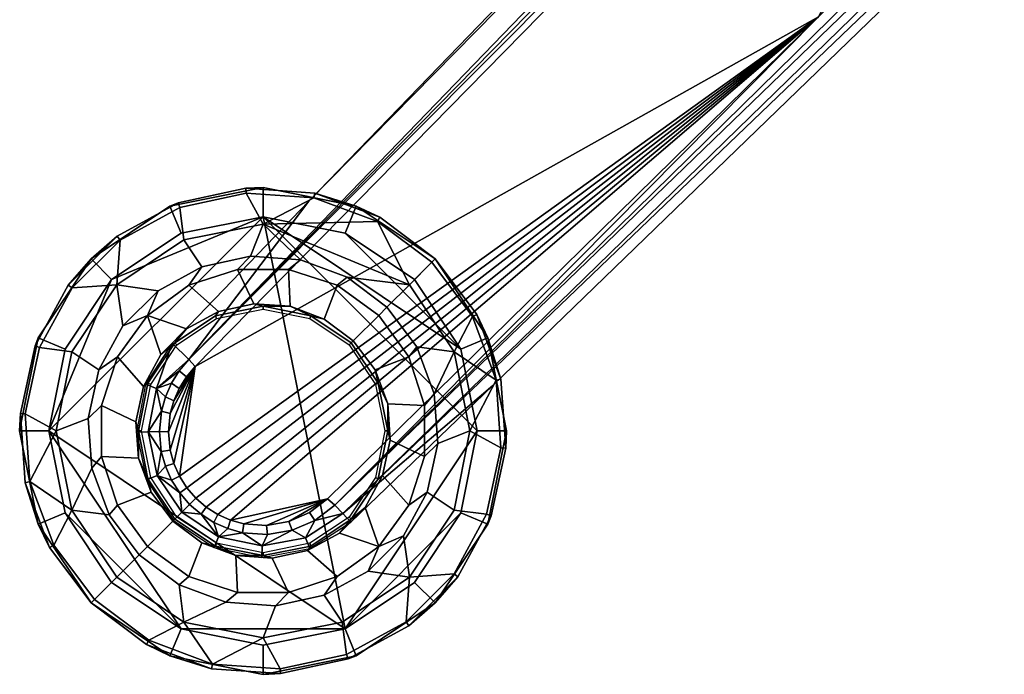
# Model space of a CAD drawing. Header units: millimetres. Extents: x -265 to 265, y -265 to 265.
# Tile 1 of 256: x -265 to -164, y -265 to -198. Entities that reach past the tile are written whole.
import ezdxf

# ---------------------------------------------------------------- set-up
doc = ezdxf.new("R2010")
doc.units = ezdxf.units.MM
doc.header["$MEASUREMENT"] = 0
doc.layers.add('PODNOZ', color=7, linetype='Continuous', true_color=0x000000)

msp = doc.modelspace()

# ---------------------------------------------------------------- meshes
at = {"layer": 'PODNOZ'}
mesh = msp.add_polyface(dxfattribs=at)
corners = [(-250.14, -240.52, 49.38), (-249.96, -242.4, 49.28), (-247.39, -233.81, 49.96), (-249, -245.05, 49.17), (-183.36, -197.88, 56.19), (-44.39, -38.57, 74.81), (-49.34, -31.99, 74.81), (-148.36, -132.91, 62.43), (-249.02, -236.04, 49.73), (-249.58, -237.31, 49.61), (-248.29, -234.87, 49.84), (-249.95, -238.64, 49.51), (-38.57, -44.39, 74.81), (-248.25, -246.25, 49.15), (-247.33, -247.32, 49.14), (-246.25, -248.25, 49.15), (-245.05, -249, 49.17), (-243.76, -249.58, 49.22), (-233.81, -247.39, 49.96), (-132.91, -148.36, 62.43), (-82.46, -98.85, 68.64), (-31.99, -49.34, 74.81), (-248.04, -233.06, 49.07), (-49.89, -31.16, 73.93), (-51.51, -29.61, 51.51), (-235.73, -216.82, 25), (-249.77, -231.39, 25), (-53.12, -28.05, 29.1), (-44.39, -38.57, 74.81), (-49.25, -31.9, 74.82), (-49.34, -31.99, 74.81), (-39.06, -31.88, 75.5), (-251.38, -236.05, 37.03), (-249.77, -231.39, 25), (-252.49, -235.61, 25), (-248.04, -233.06, 49.07), (-250.45, -236.92, 48.72), (-249.84, -235.52, 48.83), (-249.03, -234.23, 48.95), (-250.86, -238.39, 48.61), (-29.61, -51.51, 51.51), (-31.25, -49.98, 73.91), (-233.06, -248.04, 49.07), (-232.23, -248.91, 37.03), (-216.82, -235.73, 25), (-28.05, -53.12, 29.1), (-44.55, -24.56, 74.6), (-44.71, -15.13, 29.34), (-51.51, -29.61, 51.51), (-49.89, -31.16, 73.93), (-53.12, -28.05, 29.1), (-40.56, -17.06, 75.1), (-148.36, -132.91, 62.43), (-248.04, -233.06, 49.07), (-247.39, -233.81, 49.96), (-49.89, -31.16, 73.93), (-49.34, -31.99, 74.81), (-248.04, -233.06, 49.07), (-249.03, -234.23, 48.95), (-248.29, -234.87, 49.84), (-247.39, -233.81, 49.96), (-249.84, -235.52, 48.83), (-250.45, -236.92, 48.72), (-249.58, -237.31, 49.61), (-249.02, -236.04, 49.73), (-82.46, -98.85, 68.64), (-31.99, -49.34, 74.81), (-31.99, -49.34, 74.81), (-31.25, -49.98, 73.91), (-132.91, -148.36, 62.43), (-183.36, -197.88, 56.19), (-233.06, -248.04, 49.07), (-233.81, -247.39, 49.96), (-49.89, -31.16, 73.93), (-49.25, -31.9, 74.82), (-43.79, -25.15, 75.49), (-44.55, -24.56, 74.6), (-49.34, -31.99, 74.81)]
mesh.append_faces([[corners[k] for k in face] for face in [(0, 1, 2, 2), (3, 4, 2, 2), (5, 6, 7, 7), (4, 7, 2, 2), (2, 8, 9, 9), (8, 2, 10, 10), (9, 11, 2, 2), (12, 5, 7, 7), (3, 13, 4, 4), (14, 15, 4, 4), (15, 16, 4, 4), (4, 16, 17, 17), (17, 18, 4, 4), (12, 19, 20, 20), (20, 21, 12, 12), (12, 7, 19, 19), (19, 7, 4, 4), (4, 13, 14, 14), (22, 23, 24, 24), (25, 22, 24, 24), (22, 25, 26, 26), (27, 25, 24, 24), (28, 29, 30, 30), (29, 28, 31, 31), (32, 33, 34, 34), (35, 33, 32, 32), (32, 36, 37, 37), (32, 38, 35, 35), (32, 37, 38, 38), (39, 36, 32, 32), (40, 41, 42, 42), (42, 43, 40, 40), (43, 44, 45, 45), (40, 43, 45, 45), (46, 47, 48, 48), (46, 48, 49, 49), (48, 47, 50, 50), (51, 47, 46, 46), (52, 53, 54, 54), (55, 52, 56, 56), (53, 52, 55, 55), (57, 58, 59, 60), (61, 62, 63, 64), (58, 61, 64, 59), (65, 66, 67, 67), (66, 65, 68, 68), (65, 69, 68, 68), (68, 69, 70, 71), (71, 70, 72, 72), (73, 74, 75, 76), (73, 77, 74, 74)]])
mesh = msp.add_polyface(dxfattribs=at)
corners = [(-231.15, -231.15, 24.51), (-231.36, -231.36, 24.76), (-231.58, -231.58, 25), (-235.52, -228.59, 24.76), (-235.63, -228.87, 25), (-240.42, -227.61, 24.76), (-240.42, -227.92, 25), (-245.32, -228.59, 24.76), (-245.2, -228.87, 25), (-249.47, -231.36, 24.76), (-249.26, -231.58, 25), (-252.24, -235.52, 24.76), (-251.96, -235.63, 25), (-253.22, -240.42, 24.76), (-252.92, -240.42, 25), (-252.24, -245.32, 24.76), (-251.96, -245.2, 25), (-249.68, -249.68, 24.51), (-249.47, -249.47, 24.76), (-249.26, -249.26, 25), (-245.32, -252.24, 24.76), (-245.2, -251.96, 25), (-240.42, -253.22, 24.76), (-240.42, -252.92, 25), (-235.52, -252.24, 24.76), (-235.63, -251.96, 25), (-231.36, -249.47, 24.76), (-231.58, -249.26, 25), (-228.59, -245.32, 24.76), (-228.87, -245.2, 25), (-227.61, -240.42, 24.76), (-227.92, -240.42, 25), (-228.59, -235.52, 24.76), (-228.87, -235.63, 25), (-231.15, -231.15, 24.51), (-231.36, -231.36, 24.76), (-231.58, -231.58, 25), (-234.14, -228.92, 24.51), (-237.63, -227.61, 24.51), (-241.35, -227.35, 24.51), (-245, -228.14, 24.51), (-248.27, -229.93, 24.51), (-250.91, -232.56, 24.51), (-252.69, -235.84, 24.51), (-253.49, -239.48, 24.51), (-253.22, -243.2, 24.51), (-251.92, -246.7, 24.51), (-246.7, -251.92, 24.51), (-243.2, -253.22, 24.51), (-239.48, -253.49, 24.51), (-235.84, -252.69, 24.51), (-232.56, -250.91, 24.51), (-229.93, -248.27, 24.51), (-228.14, -245, 24.51), (-227.35, -241.35, 24.51), (-227.61, -237.63, 24.51), (-228.92, -234.14, 24.51), (-222.74, -222.74, 2), (-222.74, -222.74, 5.5), (-230.85, -217.32, 2), (-240.42, -215.42, 2), (-249.98, -217.32, 2), (-258.09, -222.74, 2), (-263.51, -230.85, 2), (-265.42, -240.42, 2), (-263.51, -249.98, 2), (-258.09, -258.09, 2), (-258.09, -258.09, 5.5), (-249.98, -263.51, 2), (-240.42, -265.42, 2), (-230.85, -263.51, 2), (-222.74, -258.09, 2), (-217.32, -249.98, 2), (-215.42, -240.42, 2), (-217.32, -230.85, 2), (-222.74, -222.74, 2), (-222.74, -222.74, 5.5), (-218.47, -228.44, 5.5), (-215.99, -235.1, 5.5), (-215.48, -242.2, 5.5), (-216.99, -249.15, 5.5), (-220.4, -255.4, 5.5), (-225.43, -260.43, 5.5), (-231.68, -263.84, 5.5), (-238.63, -265.35, 5.5), (-245.73, -264.84, 5.5), (-252.4, -262.36, 5.5), (-262.36, -252.4, 5.5), (-264.84, -245.73, 5.5), (-265.35, -238.63, 5.5), (-263.84, -231.68, 5.5), (-260.43, -225.43, 5.5), (-255.4, -220.4, 5.5), (-249.15, -216.99, 5.5), (-242.2, -215.48, 5.5), (-235.1, -215.99, 5.5), (-228.44, -218.47, 5.5), (-222.74, -222.74, 5.5), (-223.09, -223.09, 6), (-258.09, -258.09, 5.5), (-257.74, -257.74, 6), (-222.74, -222.74, 5.5), (-223.09, -223.09, 6), (-228.44, -218.47, 5.5), (-235.1, -215.99, 5.5), (-242.2, -215.48, 5.5), (-249.15, -216.99, 5.5), (-255.4, -220.4, 5.5), (-260.43, -225.43, 5.5), (-263.84, -231.68, 5.5), (-265.35, -238.63, 5.5), (-264.84, -245.73, 5.5), (-262.36, -252.4, 5.5), (-252.4, -262.36, 5.5), (-245.73, -264.84, 5.5), (-238.63, -265.35, 5.5), (-231.68, -263.84, 5.5), (-225.43, -260.43, 5.5), (-220.4, -255.4, 5.5), (-216.99, -249.15, 5.5), (-215.48, -242.2, 5.5), (-215.99, -235.1, 5.5), (-218.47, -228.44, 5.5), (-218.91, -228.67, 6), (-216.48, -235.21, 6), (-215.98, -242.16, 6), (-217.46, -248.98, 6), (-220.8, -255.1, 6), (-225.73, -260.03, 6), (-231.85, -263.37, 6), (-238.67, -264.85, 6), (-245.62, -264.36, 6), (-252.16, -261.92, 6), (-261.92, -252.16, 6), (-264.36, -245.62, 6), (-264.85, -238.67, 6), (-263.37, -231.85, 6), (-260.03, -225.73, 6), (-255.1, -220.8, 6), (-248.98, -217.46, 6), (-242.16, -215.98, 6), (-235.21, -216.48, 6), (-228.67, -218.91, 6), (-223.09, -223.09, 6), (-225.39, -225.39, 6), (-227.69, -227.69, 6), (-257.74, -257.74, 6), (-253.14, -253.14, 6), (-223.09, -223.09, 6), (-225.39, -225.39, 6), (-227.69, -227.69, 6), (-228.67, -218.91, 6), (-235.21, -216.48, 6), (-242.16, -215.98, 6), (-248.98, -217.46, 6), (-255.1, -220.8, 6), (-260.03, -225.73, 6), (-263.37, -231.85, 6), (-264.85, -238.67, 6), (-264.36, -245.62, 6), (-261.92, -252.16, 6), (-252.16, -261.92, 6), (-245.62, -264.36, 6), (-238.67, -264.85, 6), (-231.85, -263.37, 6), (-225.73, -260.03, 6), (-220.8, -255.1, 6), (-217.46, -248.98, 6), (-215.98, -242.16, 6), (-216.48, -235.21, 6), (-218.91, -228.67, 6), (-224.62, -231.79, 6), (-222.83, -236.59, 6), (-222.46, -241.7, 6), (-223.55, -246.71, 6), (-226.01, -251.2, 6), (-229.63, -254.83, 6), (-234.13, -257.28, 6), (-239.13, -258.37, 6), (-244.24, -258, 6), (-249.04, -256.21, 6), (-256.21, -249.04, 6), (-258, -244.24, 6), (-258.37, -239.13, 6), (-257.28, -234.13, 6), (-254.83, -229.63, 6), (-251.2, -226.01, 6), (-246.71, -223.55, 6), (-241.7, -222.46, 6), (-236.59, -222.83, 6), (-231.79, -224.62, 6), (-240.42, -219.17, 6), (-248.55, -220.78, 6), (-255.44, -225.39, 6), (-260.05, -232.28, 6), (-261.67, -240.42, 6), (-260.05, -248.55, 6), (-255.44, -255.44, 6), (-248.55, -260.05, 6), (-240.42, -261.67, 6), (-232.28, -260.05, 6), (-225.39, -255.44, 6), (-220.78, -248.55, 6), (-219.17, -240.42, 6), (-220.78, -232.28, 6), (-227.69, -227.69, 6), (-228.54, -228.54, 6.98), (-253.14, -253.14, 6), (-252.29, -252.29, 6.98), (-227.69, -227.69, 6), (-228.54, -228.54, 6.98), (-231.79, -224.62, 6), (-236.59, -222.83, 6), (-241.7, -222.46, 6), (-246.71, -223.55, 6), (-251.2, -226.01, 6), (-254.83, -229.63, 6), (-257.28, -234.13, 6), (-258.37, -239.13, 6), (-258, -244.24, 6), (-256.21, -249.04, 6), (-249.04, -256.21, 6), (-244.24, -258, 6), (-239.13, -258.37, 6), (-234.13, -257.28, 6), (-229.63, -254.83, 6), (-226.01, -251.2, 6), (-223.55, -246.71, 6), (-222.46, -241.7, 6), (-222.83, -236.59, 6), (-224.62, -231.79, 6), (-225.45, -232.79, 6.98), (-223.83, -237.79, 6.98), (-223.83, -243.04, 6.98), (-225.45, -248.04, 6.98), (-228.54, -252.29, 6.98), (-232.79, -255.38, 6.98), (-237.79, -257, 6.98), (-243.04, -257, 6.98), (-248.04, -255.38, 6.98), (-255.38, -248.04, 6.98), (-257, -243.04, 6.98), (-257, -237.79, 6.98), (-255.38, -232.79, 6.98), (-252.29, -228.54, 6.98), (-248.04, -225.45, 6.98), (-243.04, -223.83, 6.98), (-237.79, -223.83, 6.98), (-232.79, -225.45, 6.98), (-228.54, -228.54, 6.98), (-231.15, -231.15, 24.51), (-252.29, -228.54, 6.98), (-252.29, -252.29, 6.98), (-249.68, -249.68, 24.51), (-228.54, -228.54, 6.98), (-231.15, -231.15, 24.51), (-232.79, -225.45, 6.98), (-237.79, -223.83, 6.98), (-243.04, -223.83, 6.98), (-248.04, -225.45, 6.98), (-255.38, -232.79, 6.98), (-257, -237.79, 6.98), (-257, -243.04, 6.98), (-255.38, -248.04, 6.98), (-248.04, -255.38, 6.98), (-243.04, -257, 6.98), (-237.79, -257, 6.98), (-232.79, -255.38, 6.98), (-228.54, -252.29, 6.98), (-225.45, -248.04, 6.98), (-223.83, -243.04, 6.98), (-223.83, -237.79, 6.98), (-225.45, -232.79, 6.98), (-228.92, -234.14, 24.51), (-227.61, -237.63, 24.51), (-227.35, -241.35, 24.51), (-228.14, -245, 24.51), (-229.93, -248.27, 24.51), (-232.56, -250.91, 24.51), (-235.84, -252.69, 24.51), (-239.48, -253.49, 24.51), (-243.2, -253.22, 24.51), (-246.7, -251.92, 24.51), (-251.92, -246.7, 24.51), (-253.22, -243.2, 24.51), (-253.49, -239.48, 24.51), (-252.69, -235.84, 24.51), (-250.91, -232.56, 24.51), (-248.27, -229.93, 24.51), (-245, -228.14, 24.51), (-241.35, -227.35, 24.51), (-237.63, -227.61, 24.51), (-234.14, -228.92, 24.51)]
mesh.append_faces([[corners[k] for k in face] for face in [(4, 2, 1, 3), (6, 4, 3, 5), (8, 6, 5, 7), (10, 8, 7, 9), (12, 10, 9, 11), (14, 12, 11, 13), (16, 14, 13, 15), (19, 16, 15, 18), (21, 19, 18, 20), (23, 21, 20, 22), (25, 23, 22, 24), (27, 25, 24, 26), (29, 27, 26, 28), (31, 29, 28, 30), (33, 31, 30, 32), (36, 33, 32, 35), (0, 37, 3, 1), (5, 38, 39, 39), (39, 40, 7, 5), (3, 37, 38, 38), (9, 41, 42, 42), (43, 44, 13, 11), (13, 44, 45, 45), (42, 43, 11, 9), (40, 41, 9, 7), (3, 38, 5, 5), (18, 15, 46, 17), (15, 13, 45, 45), (15, 45, 46, 46), (20, 47, 48, 48), (49, 50, 24, 22), (50, 51, 26, 24), (22, 48, 49, 49), (52, 53, 28, 26), (30, 54, 55, 55), (32, 55, 56, 56), (53, 54, 30, 28), (26, 51, 52, 52), (20, 18, 17, 47), (20, 48, 22, 22), (32, 30, 55, 55), (35, 32, 56, 34), (96, 58, 57, 59), (59, 60, 94, 95), (60, 61, 93, 94), (61, 62, 92, 93), (63, 64, 89, 90), (64, 65, 88, 89), (62, 63, 90, 91), (65, 66, 67, 87), (59, 95, 96, 96), (65, 87, 88, 88), (91, 92, 62, 62), (85, 86, 68, 68), (86, 67, 66, 68), (68, 69, 84, 85), (69, 70, 83, 84), (70, 71, 82, 83), (72, 73, 79, 80), (73, 74, 78, 79), (71, 72, 80, 81), (74, 75, 76, 77), (71, 81, 82, 82), (74, 77, 78, 78), (97, 103, 142, 98), (104, 105, 140, 141), (105, 106, 139, 140), (103, 104, 141, 142), (108, 137, 138, 107), (108, 109, 136, 137), (111, 134, 135, 110), (112, 133, 134, 111), (109, 110, 135, 136), (106, 107, 138, 139), (99, 100, 133, 112), (114, 131, 132, 113), (116, 129, 130, 115), (117, 128, 129, 116), (115, 130, 131, 114), (119, 126, 127, 118), (120, 125, 126, 119), (122, 123, 124, 121), (101, 102, 123, 122), (121, 124, 125, 120), (118, 127, 128, 117), (113, 132, 100, 99), (144, 143, 151, 151), (191, 151, 152, 152), (144, 191, 189, 190), (191, 144, 151, 151), (192, 191, 153, 154), (191, 152, 153, 153), (193, 192, 154, 155), (156, 157, 194, 193), (156, 193, 155, 155), (158, 159, 195, 195), (157, 158, 195, 194), (160, 196, 159, 159), (160, 146, 197, 196), (191, 192, 187, 188), (190, 145, 144, 144), (189, 191, 188, 188), (192, 193, 186, 187), (193, 185, 186, 186), (193, 194, 184, 185), (194, 195, 183, 184), (196, 197, 147, 181), (196, 195, 159, 159), (195, 196, 182, 183), (196, 181, 182, 182), (146, 161, 198, 197), (198, 161, 162, 162), (199, 162, 163, 163), (198, 199, 178, 179), (199, 198, 162, 162), (200, 199, 163, 164), (164, 165, 201, 200), (199, 200, 177, 178), (197, 198, 180, 147), (201, 165, 166, 166), (166, 167, 202, 201), (168, 169, 203, 203), (167, 168, 203, 202), (170, 204, 169, 169), (170, 148, 149, 204), (200, 201, 176, 177), (198, 179, 180, 180), (201, 202, 174, 175), (175, 176, 201, 201), (173, 174, 202, 203), (203, 204, 172, 173), (204, 203, 169, 169), (204, 149, 150, 171), (171, 172, 204, 204), (205, 211, 248, 206), (212, 213, 246, 247), (213, 214, 245, 246), (211, 212, 247, 248), (244, 215, 216, 216), (216, 217, 243, 244), (218, 219, 241, 242), (219, 220, 240, 241), (217, 218, 242, 243), (214, 215, 244, 245), (220, 207, 208, 240), (221, 222, 238, 239), (223, 224, 236, 237), (224, 225, 235, 236), (222, 223, 237, 238), (226, 227, 234, 235), (227, 228, 233, 234), (229, 230, 231, 232), (230, 209, 210, 231), (228, 229, 232, 233), (235, 225, 226, 226), (239, 208, 207, 221), (249, 256, 292, 250), (257, 258, 290, 291), (258, 259, 289, 290), (256, 257, 291, 292), (251, 260, 286, 287), (260, 261, 285, 286), (262, 263, 283, 284), (263, 252, 253, 283), (261, 262, 284, 285), (259, 251, 288, 289), (251, 287, 288, 288), (282, 253, 252, 264), (265, 266, 280, 281), (264, 265, 281, 282), (266, 267, 279, 280), (267, 268, 278, 279), (268, 269, 276, 277), (270, 271, 274, 275), (271, 272, 273, 274), (269, 270, 275, 276), (272, 254, 255, 273), (277, 278, 268, 268)]])
mesh = msp.add_polyface(dxfattribs=at)
corners = [(-224.86, -224.86), (-232, -220.09), (-240.42, -218.42), (-248.84, -220.09), (-255.97, -224.86), (-260.74, -232), (-262.42, -240.42), (-260.74, -248.84), (-255.97, -255.97), (-248.84, -260.74), (-240.42, -262.42), (-232, -260.74), (-224.86, -255.97), (-220.09, -248.84), (-218.42, -240.42), (-220.09, -232), (-224.86, -224.86), (-222.74, -222.74, 2), (-232, -220.09), (-230.85, -217.32, 2), (-240.42, -218.42), (-240.42, -215.42, 2), (-248.84, -220.09), (-249.98, -217.32, 2), (-255.97, -224.86), (-258.09, -222.74, 2), (-260.74, -232), (-263.51, -230.85, 2), (-262.42, -240.42), (-265.42, -240.42, 2), (-260.74, -248.84), (-263.51, -249.98, 2), (-255.97, -255.97), (-258.09, -258.09, 2), (-248.84, -260.74), (-249.98, -263.51, 2), (-240.42, -262.42), (-240.42, -265.42, 2), (-232, -260.74), (-230.85, -263.51, 2), (-224.86, -255.97), (-222.74, -258.09, 2), (-220.09, -248.84), (-217.32, -249.98, 2), (-218.42, -240.42), (-215.42, -240.42, 2), (-220.09, -232), (-217.32, -230.85, 2), (-224.86, -224.86), (-222.74, -222.74, 2)]
mesh.append_faces([[corners[k] for k in face] for face in [(6, 5, 4, 4), (9, 7, 6, 6), (6, 2, 11, 11), (2, 4, 3, 3), (6, 4, 2, 2), (1, 15, 2, 2), (7, 9, 8, 8), (11, 10, 9, 9), (11, 2, 14, 14), (12, 11, 13, 13), (0, 15, 1, 1), (14, 2, 15, 15), (11, 14, 13, 13), (11, 9, 6, 6), (18, 19, 17, 16), (22, 23, 21, 20), (20, 21, 19, 18), (26, 27, 25, 24), (30, 31, 29, 28), (28, 29, 27, 26), (24, 25, 23, 22), (32, 33, 31, 30), (36, 37, 35, 34), (40, 41, 39, 38), (38, 39, 37, 36), (44, 45, 43, 42), (48, 49, 47, 46), (46, 47, 45, 44), (42, 43, 41, 40), (34, 35, 33, 32)]])
mesh = msp.add_polyface(dxfattribs=at)
corners = [(-250.14, -240.52, 49.38), (-247.39, -233.81, 49.96), (-249.95, -238.64, 49.51), (-249, -245.05, 49.17), (-249.58, -243.76, 49.22), (-249.96, -242.4, 49.28), (-242.39, -249.96, 49.28), (-233.81, -247.39, 49.96), (-243.76, -249.58, 49.22), (-240.07, -250.12, 49.41), (-237.78, -249.73, 49.57), (-235.66, -248.8, 49.76), (-252.21, -240.52, 37.03), (-251.38, -236.05, 37.03), (-252.49, -235.61, 25), (-253.42, -240.53, 25), (-251.29, -244.98, 37.03), (-252.4, -245.45, 25), (-248.76, -248.76, 37.03), (-249.61, -249.61, 25), (-244.98, -251.29, 37.03), (-245.45, -252.4, 25), (-240.52, -252.21, 37.03), (-240.53, -253.42, 25), (-236.05, -251.38, 37.03), (-235.61, -252.49, 25), (-250.87, -242.53, 48.38), (-248.98, -246.78, 48.25), (-249.82, -245.46, 48.28), (-250.86, -238.39, 48.61), (-250.45, -244.04, 48.32), (-251.07, -240.46, 48.48), (-246.78, -248.98, 48.25), (-247.97, -247.97, 48.24), (-242.53, -250.87, 48.38), (-231.39, -249.77, 25), (-232.23, -248.91, 37.03), (-237.44, -250.62, 48.68), (-235.1, -249.6, 48.87), (-245.46, -249.82, 48.28), (-244.03, -250.45, 48.32), (-239.97, -251.06, 48.51), (-233.06, -248.04, 49.07), (-216.82, -235.73, 25), (-232.23, -248.91, 37.03), (-231.39, -249.77, 25), (-250.86, -238.39, 48.61), (-251.07, -240.46, 48.48), (-250.14, -240.52, 49.38), (-249.95, -238.64, 49.51), (-250.87, -242.53, 48.38), (-250.45, -244.04, 48.32), (-249.58, -243.76, 49.22), (-249.96, -242.4, 49.28), (-249.82, -245.46, 48.28), (-249, -245.05, 49.17), (-250.45, -236.92, 48.72), (-249.58, -237.31, 49.61), (-248.25, -246.25, 49.15), (-248.98, -246.78, 48.25), (-247.97, -247.97, 48.24), (-247.33, -247.32, 49.14), (-246.78, -248.98, 48.25), (-245.46, -249.82, 48.28), (-245.05, -249, 49.17), (-246.25, -248.25, 49.15), (-244.03, -250.45, 48.32), (-242.53, -250.87, 48.38), (-242.39, -249.96, 49.28), (-243.76, -249.58, 49.22), (-239.97, -251.06, 48.51), (-237.44, -250.62, 48.68), (-237.78, -249.73, 49.57), (-240.07, -250.12, 49.41), (-235.1, -249.6, 48.87), (-235.66, -248.8, 49.76), (-233.81, -247.39, 49.96), (-233.06, -248.04, 49.07)]
mesh.append_faces([[corners[k] for k in face] for face in [(0, 1, 2, 2), (3, 1, 4, 4), (1, 5, 4, 4), (6, 7, 8, 8), (7, 6, 9, 9), (9, 10, 7, 7), (11, 7, 10, 10), (12, 13, 14, 15), (16, 12, 15, 17), (18, 16, 17, 19), (20, 18, 19, 21), (22, 20, 21, 23), (24, 22, 23, 25), (16, 26, 12, 12), (16, 27, 28, 28), (27, 16, 18, 18), (29, 13, 12, 12), (16, 28, 30, 30), (16, 30, 26, 26), (12, 31, 29, 29), (12, 26, 31, 31), (32, 33, 18, 18), (20, 22, 34, 34), (32, 18, 20, 20), (27, 18, 33, 33), (35, 36, 24, 25), (24, 37, 22, 22), (36, 38, 24, 24), (20, 39, 32, 32), (20, 34, 40, 40), (40, 39, 20, 20), (22, 37, 41, 41), (36, 42, 38, 38), (38, 37, 24, 24), (41, 34, 22, 22), (43, 44, 45, 45), (46, 47, 48, 49), (50, 51, 52, 53), (51, 54, 55, 52), (47, 50, 53, 48), (56, 46, 49, 57), (58, 55, 54, 59), (59, 60, 61, 58), (62, 63, 64, 65), (60, 62, 65, 61), (66, 67, 68, 69), (70, 71, 72, 73), (71, 74, 75, 72), (67, 70, 73, 68), (63, 66, 69, 64), (76, 75, 74, 77)]])

doc.saveas('drawing.dxf')
